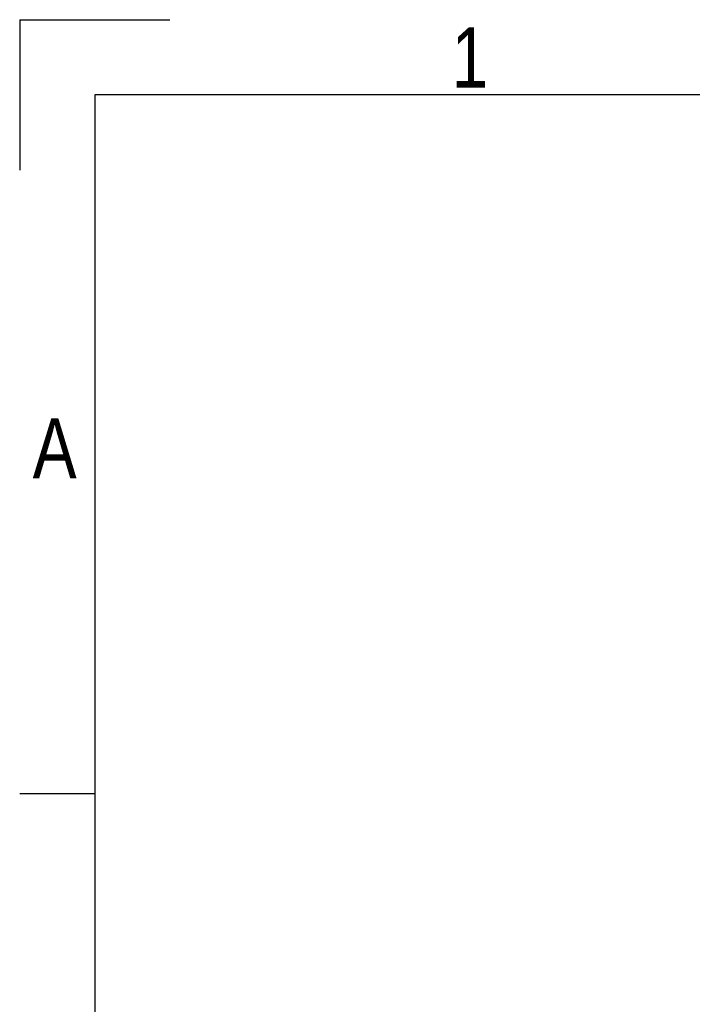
# Model space of a CAD drawing. Header units: millimetres. Extents: x 0 to 420, y 0 to 297.
# Tile 19 of 63: x 0 to 46, y 229 to 297. Entities that reach past the tile are written whole.
import ezdxf

# ---------------------------------------------------------------- set-up
doc = ezdxf.new("R2010")
doc.units = ezdxf.units.MM
doc.layers.add('CARTIGLIO', color=140, linetype='Continuous')
doc.styles.add('SLDTEXTSTYLE2', font='TXT', dxfattribs={"width": 0.821468})

msp = doc.modelspace()

# ---------------------------------------------------------------- linework, layer by layer
at = {"layer": 'CARTIGLIO', "linetype": 'Continuous'}
for p, q in [((0.0059, 296.99679), (0.0059, 286.64835)), ((0.0059, 296.99679), (10.35433, 296.99679)), ((414.8274, 291.82257), (5.18012, 291.82257)), ((5.18012, 291.82257), (5.18012, 5.171)), ((5.18012, 243.70236), (0.0059, 243.70236))]:
    msp.add_line(p, q, dxfattribs=at)

# ---------------------------------------------------------------- texts
at = {"layer": 'CARTIGLIO', "char_height": 4.13937, "attachment_point": 2, "style": 'SLDTEXTSTYLE2'}
for s, insert in [('1', (31.00754, 296.46286)), ('A', (2.41386, 269.55693))]:
    msp.add_mtext(s, dxfattribs=dict(at, insert=insert))

doc.saveas('drawing.dxf')
